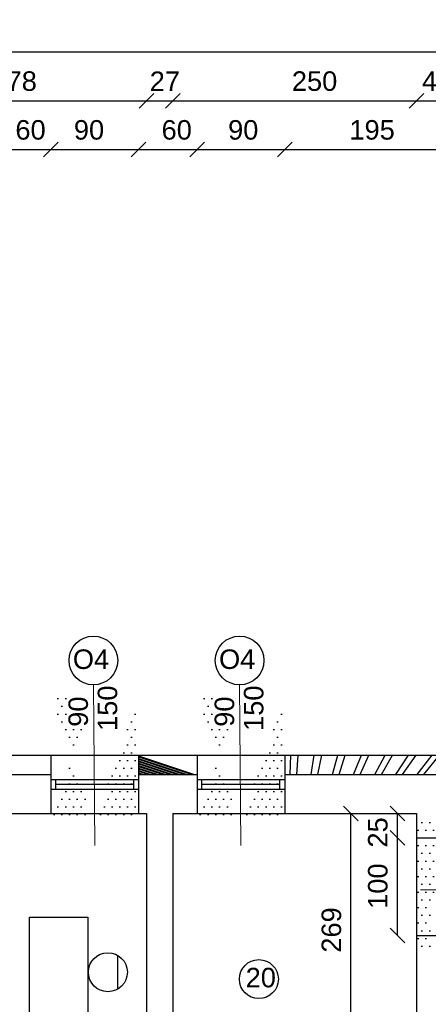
# Model space of a CAD drawing. Header units: millimetres. Extents: x 6197 to 108098, y 4257 to 29730.
# Tile 34 of 148: x 18827 to 19247, y 11500 to 12510. Entities that reach past the tile are written whole.
import ezdxf

# ---------------------------------------------------------------- set-up
doc = ezdxf.new("R2010")
doc.units = ezdxf.units.MM
doc.layers.add('R-TAB', color=1, linetype='Continuous')
doc.styles.get("Standard").update_dxf_attribs({"font": 'arial.ttf'})
doc.dimstyles.new('ISO-25', dxfattribs={"dimtxt": 2.5, "dimasz": 2.5, "dimexe": 1.25, "dimexo": 0.625, "dimtad": 1, "dimtxsty": 'Standard', "dimcen": 2.5, "dimadec": 0, "dimazin": 0, "dimtfac": 1, "dimtmove": 0, "dimatfit": 3, "dimfxl": 1, "dimarcsym": 0})

# ---------------------------------------------------------------- blocks, each defined once
blk = doc.blocks.new('_Oblique')
at = {"color": 0, "linetype": 'ByBlock', "lineweight": -2}
blk.add_line((-0.5, -0.5), (0.5, 0.5), dxfattribs=at)
blk = doc.blocks.new('*D512')
at = {"color": 0, "lineweight": -2, "transparency": 16777216}
blk.add_line((19234.33067422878, 12426.69434519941), (19274.33067399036, 12426.69434519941), dxfattribs=at)
at = {"layer": 'Defpoints', "color": 0, "transparency": 16777216}
for p in [(19274.33067399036, 12426.69434519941), (19274.33067399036, 11735.62654193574), (19234.33067422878, 11695.62654193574)]:
    blk.add_point(p, dxfattribs=at)
at = {"color": 0, "lineweight": -2, "transparency": 16777216, "xscale": 15, "yscale": 15, "zscale": 15, "rotation": 180}
blk.add_blockref('_Oblique', (19234.33067422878, 12426.69434519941), dxfattribs=at)
at = {"color": 0, "lineweight": -2, "transparency": 16777216, "xscale": 15, "yscale": 15, "zscale": 15}
blk.add_blockref('_Oblique', (19274.33067399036, 12426.69434519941), dxfattribs=at)
at = {"color": 0, "transparency": 16777216, "insert": (19255.56025653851, 12446.68434389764), "char_height": 20, "attachment_point": 5}
blk.add_mtext('40', dxfattribs=at)
blk = doc.blocks.new('*D513')
at = {"color": 0, "lineweight": -2, "transparency": 16777216}
blk.add_line((18984.33067756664, 12426.69434519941), (19234.33067422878, 12426.69434519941), dxfattribs=at)
at = {"layer": 'Defpoints', "color": 0, "transparency": 16777216}
for p in [(19234.33067422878, 12426.69434519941), (18984.33067756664, 11695.62654181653), (19234.33067422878, 11695.62654193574)]:
    blk.add_point(p, dxfattribs=at)
at = {"color": 0, "lineweight": -2, "transparency": 16777216, "xscale": 15, "yscale": 15, "zscale": 15, "rotation": 180}
blk.add_blockref('_Oblique', (18984.33067756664, 12426.69434519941), dxfattribs=at)
at = {"color": 0, "lineweight": -2, "transparency": 16777216, "xscale": 15, "yscale": 15, "zscale": 15}
blk.add_blockref('_Oblique', (19234.33067422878, 12426.69434519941), dxfattribs=at)
at = {"color": 0, "transparency": 16777216, "insert": (19129.8781898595, 12446.68434389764), "char_height": 20, "attachment_point": 5}
blk.add_mtext('250', dxfattribs=at)
blk = doc.blocks.new('*D514')
at = {"color": 0, "lineweight": -2, "transparency": 16777216}
blk.add_line((18957.3306718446, 12426.69434519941), (18984.33067756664, 12426.69434519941), dxfattribs=at)
at = {"layer": 'Defpoints', "color": 0, "transparency": 16777216}
for p in [(18984.33067756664, 12426.69434519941), (18957.3306718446, 11695.62654122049), (18984.33067756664, 11695.62654193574)]:
    blk.add_point(p, dxfattribs=at)
at = {"color": 0, "lineweight": -2, "transparency": 16777216, "xscale": 15, "yscale": 15, "zscale": 15, "rotation": 180}
blk.add_blockref('_Oblique', (18957.3306718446, 12426.69434519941), dxfattribs=at)
at = {"color": 0, "lineweight": -2, "transparency": 16777216, "xscale": 15, "yscale": 15, "zscale": 15}
blk.add_blockref('_Oblique', (18984.33067756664, 12426.69434519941), dxfattribs=at)
at = {"color": 0, "transparency": 16777216, "insert": (18976.24528079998, 12446.68434389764), "char_height": 20, "attachment_point": 5}
blk.add_mtext('27', dxfattribs=at)
blk = doc.blocks.new('*D519')
at = {"color": 0, "lineweight": -2, "transparency": 16777216}
blk.add_line((17412.33067375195, 12476.69434519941), (19294.33067399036, 12476.69434519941), dxfattribs=at)
at = {"layer": 'Defpoints', "color": 0, "transparency": 16777216}
for p in [(19294.33067399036, 12476.69434519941), (17412.33067375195, 11755.62654205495), (19294.33067399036, 11755.62654205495)]:
    blk.add_point(p, dxfattribs=at)
at = {"color": 0, "lineweight": -2, "transparency": 16777216, "xscale": 15, "yscale": 15, "zscale": 15, "rotation": 180}
blk.add_blockref('_Oblique', (17412.33067375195, 12476.69434519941), dxfattribs=at)
at = {"color": 0, "lineweight": -2, "transparency": 16777216, "xscale": 15, "yscale": 15, "zscale": 15}
blk.add_blockref('_Oblique', (19294.33067399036, 12476.69434519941), dxfattribs=at)
at = {"color": 0, "transparency": 16777216, "insert": (18436.47945505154, 12496.68434389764), "char_height": 20, "attachment_point": 5}
blk.add_mtext('1882', dxfattribs=at)
blk = doc.blocks.new('*D575')
at = {"color": 0, "lineweight": -2, "transparency": 16777216}
blk.add_line((18799.33067399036, 12376.69434519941), (18859.33067399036, 12376.69434519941), dxfattribs=at)
at = {"layer": 'Defpoints', "color": 0, "transparency": 16777216}
for p in [(18859.33067399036, 12376.69434519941), (18799.33067399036, 11755.62654241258), (18859.33067399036, 11755.62654205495)]:
    blk.add_point(p, dxfattribs=at)
at = {"color": 0, "lineweight": -2, "transparency": 16777216, "xscale": 15, "yscale": 15, "zscale": 15, "rotation": 180}
blk.add_blockref('_Oblique', (18799.33067399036, 12376.69434519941), dxfattribs=at)
at = {"color": 0, "lineweight": -2, "transparency": 16777216, "xscale": 15, "yscale": 15, "zscale": 15}
blk.add_blockref('_Oblique', (18859.33067399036, 12376.69434519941), dxfattribs=at)
at = {"color": 0, "transparency": 16777216, "insert": (18838.41488867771, 12396.68434389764), "char_height": 20, "attachment_point": 5}
blk.add_mtext('60', dxfattribs=at)
blk = doc.blocks.new('*D576')
at = {"color": 0, "lineweight": -2, "transparency": 16777216}
blk.add_line((18859.33067399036, 12376.69434519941), (18949.33067399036, 12376.69434519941), dxfattribs=at)
at = {"layer": 'Defpoints', "color": 0, "transparency": 16777216}
for p in [(18949.33067399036, 12376.69434519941), (18859.33067399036, 11755.62654205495), (18949.33067399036, 11755.62654205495)]:
    blk.add_point(p, dxfattribs=at)
at = {"color": 0, "lineweight": -2, "transparency": 16777216, "xscale": 15, "yscale": 15, "zscale": 15, "rotation": 180}
blk.add_blockref('_Oblique', (18859.33067399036, 12376.69434519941), dxfattribs=at)
at = {"color": 0, "lineweight": -2, "transparency": 16777216, "xscale": 15, "yscale": 15, "zscale": 15}
blk.add_blockref('_Oblique', (18949.33067399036, 12376.69434519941), dxfattribs=at)
at = {"color": 0, "transparency": 16777216, "insert": (18898.41488867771, 12396.68434389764), "char_height": 20, "attachment_point": 5}
blk.add_mtext('90', dxfattribs=at)
blk = doc.blocks.new('*D577')
at = {"color": 0, "lineweight": -2, "transparency": 16777216}
blk.add_line((18949.33067399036, 12376.69434519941), (19009.33067399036, 12376.69434519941), dxfattribs=at)
at = {"layer": 'Defpoints', "color": 0, "transparency": 16777216}
for p in [(19009.33067399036, 12376.69434519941), (18949.33067399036, 11755.62654205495), (19009.33067399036, 11755.62654181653)]:
    blk.add_point(p, dxfattribs=at)
at = {"color": 0, "lineweight": -2, "transparency": 16777216, "xscale": 15, "yscale": 15, "zscale": 15, "rotation": 180}
blk.add_blockref('_Oblique', (18949.33067399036, 12376.69434519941), dxfattribs=at)
at = {"color": 0, "lineweight": -2, "transparency": 16777216, "xscale": 15, "yscale": 15, "zscale": 15}
blk.add_blockref('_Oblique', (19009.33067399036, 12376.69434519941), dxfattribs=at)
at = {"color": 0, "transparency": 16777216, "insert": (18988.41488867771, 12396.68434389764), "char_height": 20, "attachment_point": 5}
blk.add_mtext('60', dxfattribs=at)
blk = doc.blocks.new('*D578')
at = {"color": 0, "lineweight": -2, "transparency": 16777216}
blk.add_line((19009.33067399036, 12376.69434519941), (19099.33067422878, 12376.69434519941), dxfattribs=at)
at = {"layer": 'Defpoints', "color": 0, "transparency": 16777216}
for p in [(19099.33067422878, 12376.69434519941), (19009.33067399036, 11755.62654181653), (19099.33067422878, 11755.62654169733)]:
    blk.add_point(p, dxfattribs=at)
at = {"color": 0, "lineweight": -2, "transparency": 16777216, "xscale": 15, "yscale": 15, "zscale": 15, "rotation": 180}
blk.add_blockref('_Oblique', (19009.33067399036, 12376.69434519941), dxfattribs=at)
at = {"color": 0, "lineweight": -2, "transparency": 16777216, "xscale": 15, "yscale": 15, "zscale": 15}
blk.add_blockref('_Oblique', (19099.33067422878, 12376.69434519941), dxfattribs=at)
at = {"color": 0, "transparency": 16777216, "insert": (19056.65962987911, 12396.68434389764), "char_height": 20, "attachment_point": 5}
blk.add_mtext('90', dxfattribs=at)
blk = doc.blocks.new('*D579')
at = {"color": 0, "lineweight": -2, "transparency": 16777216}
blk.add_line((19099.33067422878, 12376.69434519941), (19294.33067399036, 12376.69434519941), dxfattribs=at)
at = {"layer": 'Defpoints', "color": 0, "transparency": 16777216}
for p in [(19294.33067399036, 12376.69434519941), (19099.33067422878, 11755.62654193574), (19294.33067399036, 11755.62654205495)]:
    blk.add_point(p, dxfattribs=at)
at = {"color": 0, "lineweight": -2, "transparency": 16777216, "xscale": 15, "yscale": 15, "zscale": 15, "rotation": 180}
blk.add_blockref('_Oblique', (19099.33067422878, 12376.69434519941), dxfattribs=at)
at = {"color": 0, "lineweight": -2, "transparency": 16777216, "xscale": 15, "yscale": 15, "zscale": 15}
blk.add_blockref('_Oblique', (19294.33067399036, 12376.69434519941), dxfattribs=at)
at = {"color": 0, "transparency": 16777216, "insert": (19188.89662652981, 12396.68434389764), "char_height": 20, "attachment_point": 5}
blk.add_mtext('195', dxfattribs=at)
blk = doc.blocks.new('*D584')
at = {"color": 0, "lineweight": -2, "transparency": 16777216}
blk.add_line((18679.3306744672, 12426.69434519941), (18957.3306718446, 12426.69434519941), dxfattribs=at)
at = {"layer": 'Defpoints', "color": 0, "transparency": 16777216}
for p in [(18957.3306718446, 12426.69434519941), (18679.3306744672, 11695.62654217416), (18957.3306718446, 11695.62654169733)]:
    blk.add_point(p, dxfattribs=at)
at = {"color": 0, "lineweight": -2, "transparency": 16777216, "xscale": 15, "yscale": 15, "zscale": 15, "rotation": 180}
blk.add_blockref('_Oblique', (18679.3306744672, 12426.69434519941), dxfattribs=at)
at = {"color": 0, "lineweight": -2, "transparency": 16777216, "xscale": 15, "yscale": 15, "zscale": 15}
blk.add_blockref('_Oblique', (18957.3306718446, 12426.69434519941), dxfattribs=at)
at = {"color": 0, "transparency": 16777216, "insert": (18821.60379940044, 12446.68434389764), "char_height": 20, "attachment_point": 5}
blk.add_mtext('278', dxfattribs=at)
blk = doc.blocks.new('*D772')
at = {"color": 0, "lineweight": -2, "transparency": 16777216}
blk.add_line((19167.21357327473, 11426.62654205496), (19167.21357327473, 11695.62654193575), dxfattribs=at)
at = {"layer": 'Defpoints', "color": 0, "transparency": 16777216}
for p in [(18984.33067756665, 11695.62654193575), (19167.21357327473, 11695.62654193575), (19081.42026930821, 11426.62654205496)]:
    blk.add_point(p, dxfattribs=at)
at = {"color": 0, "lineweight": -2, "transparency": 16777216, "xscale": 15, "yscale": 15, "zscale": 15}
for p, rotation in [((19167.21357327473, 11695.62654193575), 90), ((19167.21357327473, 11426.62654205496), 270)]:
    blk.add_blockref('_Oblique', p, dxfattribs=dict(at, rotation=rotation))
at = {"color": 0, "transparency": 16777216, "insert": (19147.22355299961, 11576.22631558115), "char_height": 20, "attachment_point": 5, "rotation": 90}
blk.add_mtext('269', dxfattribs=at)
blk = doc.blocks.new('*D773')
at = {"color": 0, "lineweight": -2, "transparency": 16777216}
blk.add_line((19214.81632667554, 11670.62654193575), (19214.81632667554, 11695.62654193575), dxfattribs=at)
at = {"layer": 'Defpoints', "color": 0, "transparency": 16777216}
for p in [(19214.81632667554, 11695.62654193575), (19234.33067399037, 11695.62654193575), (19234.33067399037, 11670.62654193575)]:
    blk.add_point(p, dxfattribs=at)
at = {"color": 0, "lineweight": -2, "transparency": 16777216, "xscale": 15, "yscale": 15, "zscale": 15}
for p, rotation in [((19214.81632667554, 11695.62654193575), 90), ((19214.81632667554, 11670.62654193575), 270)]:
    blk.add_blockref('_Oblique', p, dxfattribs=dict(at, rotation=rotation))
at = {"color": 0, "transparency": 16777216, "insert": (19194.82630401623, 11676.27417274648), "char_height": 20, "attachment_point": 5, "rotation": 90}
blk.add_mtext('25', dxfattribs=at)
blk = doc.blocks.new('*D774')
at = {"color": 0, "lineweight": -2, "transparency": 16777216}
blk.add_line((19214.81632810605, 11570.62654193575), (19214.81632810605, 11670.62654241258), dxfattribs=at)
at = {"layer": 'Defpoints', "color": 0, "transparency": 16777216}
for p in [(19214.81632810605, 11670.62654241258), (19234.33067351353, 11670.62654241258), (19234.33067351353, 11570.62654193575)]:
    blk.add_point(p, dxfattribs=at)
at = {"color": 0, "lineweight": -2, "transparency": 16777216, "xscale": 15, "yscale": 15, "zscale": 15}
for p, rotation in [((19214.81632810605, 11670.62654241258), 90), ((19214.81632810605, 11570.62654193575), 270)]:
    blk.add_blockref('_Oblique', p, dxfattribs=dict(at, rotation=rotation))
at = {"color": 0, "transparency": 16777216, "insert": (19194.82630353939, 11621.17814072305), "char_height": 20, "attachment_point": 5, "rotation": 90}
blk.add_mtext('100', dxfattribs=at)

msp = doc.modelspace()

# ---------------------------------------------------------------- hatches: boundary and pattern name
h = msp.add_hatch()
h.set_pattern_fill('ANSI37', color=256, scale=5)
h.set_pattern_definition([(45, (-1177844323.7111, -935728472.6591815), (-11.22532015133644, 11.22532015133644), []), (135, (-1177844323.7111, -935728472.6591815), (-11.22532015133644, -11.22532015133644), [])])
h.paths.add_polyline_path([(17748.33067399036, 11755.62654181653), (17688.33067399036, 11755.62654193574), (17688.33067399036, 11735.62654205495), (17748.33067399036, 11735.62654205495)])
h.paths.add_polyline_path([(17898.33067399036, 11755.62654205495), (17838.33067399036, 11755.62654193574), (17838.33067399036, 11735.62654205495), (17898.33067399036, 11735.62654217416)])
h.paths.add_polyline_path([(18204.33067399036, 11755.62654205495), (18006.33067399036, 11755.62654205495), (18006.33067399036, 11735.62654217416), (18204.33067399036, 11735.62654193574)])
h.paths.add_polyline_path([(18404.33067399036, 11755.62654193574), (18294.33067399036, 11755.62654205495), (18294.33067399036, 11735.62654193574), (18404.33067399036, 11735.62654181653)])
h.paths.add_polyline_path([(18709.33067399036, 11755.62654193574), (18494.33067399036, 11755.62654193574), (18494.33067399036, 11735.62654181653), (18709.33067399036, 11735.62654181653)])
h.paths.add_polyline_path([(18859.33067399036, 11755.62654193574), (18799.33067399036, 11755.62654193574), (18799.33067399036, 11735.62654193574), (18859.33067399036, 11735.62654193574)])
h.paths.add_polyline_path([(19009.33067399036, 11755.62654193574), (18949.33067399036, 11755.62654193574), (18949.33067399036, 11735.62654193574), (19009.33067399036, 11735.62654181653)])
h.paths.add_polyline_path([(19294.33067399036, 11755.62654205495), (19099.33067399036, 11755.62654193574), (19099.33067399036, 11735.62654181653), (19274.33067399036, 11735.62654193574), (19274.33067399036, 11670.62654193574), (19294.33067399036, 11670.62654193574)])
h = msp.add_hatch()
h.set_pattern_fill('DOTS', color=256, scale=5)
h.set_pattern_definition([(0, (-1177847102.249857, -935728472.6591812), (3.96875, 7.9375), [0, -7.9375])])
h.paths.add_polyline_path([(18949.33067399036, 11755.62654205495), (18903.53976136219, 11755.62654205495), (18903.75279551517, 11730.62654181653), (18949.33067399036, 11730.62654181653)])
h.paths.add_polyline_path([(18949.33067399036, 11720.62654181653), (18903.83800941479, 11720.62654181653), (18904.05104356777, 11695.62654181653), (18949.33067399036, 11695.62654181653)])
h.paths.add_polyline_path([(18903.83800941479, 11720.62654181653), (18859.33067399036, 11720.62654181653), (18859.33067399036, 11695.62654181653), (18904.05104356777, 11695.62654181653)])
h.paths.add_polyline_path([(18903.53976136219, 11755.62654205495), (18859.33067399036, 11755.62654205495), (18859.33067399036, 11730.62654181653), (18903.75279551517, 11730.62654181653)])
h = msp.add_hatch()
h.set_pattern_fill('DOTS', color=256, scale=5)
h.set_pattern_definition([(0, (-1177846952.249857, -935728472.6591815), (3.96875, 7.9375), [0, -7.9375])])
h.paths.add_polyline_path([(19099.33067399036, 11755.62654181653), (19053.53976136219, 11755.62654181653), (19053.75279551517, 11730.62654157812), (19099.33067399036, 11730.62654157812)])
h.paths.add_polyline_path([(19099.33067399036, 11720.62654157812), (19053.83800941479, 11720.62654157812), (19054.05104356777, 11695.62654157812), (19099.33067399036, 11695.62654157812)])
h.paths.add_polyline_path([(19053.83800941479, 11720.62654157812), (19009.33067399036, 11720.62654157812), (19009.33067399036, 11695.62654157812), (19054.05104356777, 11695.62654157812)])
h.paths.add_polyline_path([(19053.53976136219, 11755.62654181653), (19009.33067399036, 11755.62654181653), (19009.33067399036, 11730.62654157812), (19053.75279551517, 11730.62654157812)])
h = msp.add_hatch()
h.set_pattern_fill('DOTS', color=256, scale=5)
h.set_pattern_definition([(0, (-1177844323.7111, -935728472.6591815), (3.96875, 7.9375), [0, -7.9375])])
h.paths.add_polyline_path([(19274.33067399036, 11670.62654193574), (19234.33067399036, 11670.62654193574), (19234.33067399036, 11570.62654193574), (19251.33067399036, 11570.62654193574), (19251.33067399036, 11573.12654193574), (19254.33067399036, 11573.12654193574), (19254.33067399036, 11578.12654193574), (19274.33067399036, 11578.12654193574)])

# ---------------------------------------------------------------- linework, layer by layer
at = {"lineweight": 20}
for p, q in [((18902.92642074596, 11827.60327466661), (18904.33067399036, 11662.81136175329)), ((19052.92642074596, 11827.6032745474), (19054.33067399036, 11662.81136163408)), ((19238.56285744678, 11617.28277071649), (19365.52865367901, 11617.28277071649))]:
    msp.add_line(p, q, dxfattribs=at)
at = {"lineweight": 30}
for p, q in [((18799.33067399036, 11755.62654193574), (18859.33067399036, 11755.62654193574)), ((18859.33067399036, 11755.62654205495), (18859.33067399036, 11695.62654181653)), ((18949.33067399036, 11755.62654193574), (19009.33067399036, 11755.62654193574)), ((18949.33067399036, 11755.62654205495), (18949.33067399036, 11695.62654181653)), ((19009.33067399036, 11755.62654205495), (19009.33067399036, 11695.62654181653)), ((19099.33067399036, 11755.62654193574), (19294.33067399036, 11755.62654205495)), ((19099.33067399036, 11755.62654205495), (19099.33067399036, 11695.62654181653)), ((18799.33067399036, 11735.62654193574), (18859.33067422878, 11735.62654193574)), ((18949.33067399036, 11735.62654193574), (19009.33067399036, 11735.62654181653)), ((19099.33067399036, 11735.62654181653), (19274.33067399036, 11735.62654193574)), ((18799.33067422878, 11695.62654193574), (18859.33067422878, 11695.62654205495)), ((18949.33067399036, 11695.62654205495), (18957.33067399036, 11695.62654193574)), ((18957.33067399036, 11695.62654193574), (18957.33067399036, 11145.62654193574)), ((18984.33067399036, 11695.62654193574), (19009.33067399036, 11695.62654181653)), ((18984.33067399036, 11695.62654193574), (18984.33067399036, 11145.62654193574)), ((19099.33067399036, 11695.62654181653), (19234.33067399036, 11695.62654193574)), ((19234.33067399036, 11695.62654193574), (19234.33067422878, 11145.62654181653)), ((19234.33067399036, 11670.62654193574), (19294.33067399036, 11670.62654193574)), ((19234.33067399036, 11570.62654193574), (19294.33067399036, 11570.62654193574))]:
    msp.add_line(p, q, dxfattribs=at)
for p, q in [((18859.33067399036, 11755.62654193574), (18949.33067399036, 11755.62654193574)), ((19009.33067399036, 11755.62654181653), (19099.33067399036, 11755.62654181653)), ((18859.33067399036, 11730.62654169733), (18949.33067399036, 11730.62654169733)), ((18864.33067399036, 11720.62654169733), (18864.33067399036, 11730.62654169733)), ((18864.33067399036, 11725.62654169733), (18944.33067399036, 11725.62654169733)), ((18944.33067399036, 11720.62654169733), (18944.33067399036, 11730.62654169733)), ((19009.33067399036, 11730.62654157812), (19099.33067399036, 11730.62654157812)), ((19014.33067399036, 11720.62654157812), (19014.33067399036, 11730.62654157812)), ((19014.33067399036, 11725.62654157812), (19094.33067399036, 11725.62654157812)), ((19094.33067399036, 11720.62654157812), (19094.33067399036, 11730.62654157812)), ((18859.33067399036, 11720.62654169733), (18949.33067399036, 11720.62654169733)), ((18859.33067399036, 11720.62654169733), (18864.33067399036, 11720.62654169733)), ((19009.33067399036, 11720.62654157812), (19099.33067399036, 11720.62654157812)), ((19009.33067399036, 11720.62654157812), (19014.33067399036, 11720.62654157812)), ((18859.33067399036, 11695.62654169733), (18949.33067399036, 11695.62654169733)), ((19009.33067399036, 11695.62654157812), (19099.33067399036, 11695.62654157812)), ((19234.33067399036, 11695.62654193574), (19234.33067399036, 11670.62654193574)), ((18837.20340901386, 11479.29259451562), (18837.20340901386, 11589.29259451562)), ((18837.20340901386, 11589.29259451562), (18897.20340901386, 11589.29259451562)), ((18897.20340901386, 11589.29259451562), (18897.20340901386, 11479.29259451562)), ((18928.09459453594, 11515.80136378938), (18928.09459453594, 11550.03077610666))]:
    msp.add_line(p, q)
for centre, radius in [((18902.92642074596, 11852.60327466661), 25), ((19052.92642074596, 11852.6032745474), 25), ((18917.7463179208, 11532.91606982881), 20), ((19072.71973687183, 11525.7939519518), 20)]:
    msp.add_circle(centre, radius)

# ---------------------------------------------------------------- texts
for s, width, insert, char_height, attachment_point in [('\\pi137.23041;PROJEKTOWANE WEJŚCIE', 600.8919314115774, (17662.11193519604, 12182.49113484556), 18, 1), ('\\pi3.60558;Wycieraczka zewnętrzna np. typu TOKYO/STAMATS \\P\\pi56.79522;o wym. 60/100 cm wpuszczona w posadzkę', 600.8919314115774, (18125.98408680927, 12115.98449417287), 18, 1), ('\\A1;\\pi44.6388;POWIERZCHNIA\\P\\pi160.09156;M{\\H0.7x;\\S2^ ;}', 358.2748756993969, (16493.27391105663, 12106.31923552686), 25, 1), ('O4', 68.36028754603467, (18919.09820300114, 11863.95526977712), 20, 3), ('O4', 68.36028754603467, (19069.09820300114, 11863.95526965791), 20, 3), ('20', 68.36028754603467, (19059.13925629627, 11537.41784521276), 20, 1)]:
    msp.add_mtext_dynamic_manual_height_columns(s, width=width, gutter_width=12.5, heights=[0], dxfattribs=dict(insert=insert, char_height=char_height, attachment_point=attachment_point))
at = {"lineweight": 20, "char_height": 20, "attachment_point": 1, "rotation": 89.99999999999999}
for s, insert in [('150', (18907.33730298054, 11780.33900579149)), ('150', (19057.33730298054, 11780.33900567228)), ('\\pt0;90', (18877.32784133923, 11784.59407588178)), ('\\pt0;90', (19027.32784133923, 11784.59407576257))]:
    msp.add_mtext_dynamic_manual_height_columns(s, width=37.211574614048, gutter_width=12.5, heights=[0], dxfattribs=dict(at, insert=insert))
at = {"layer": 'R-TAB', "color": 0, "ltscale": 24, "insert": (8054.142809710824, 11524.5361082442), "char_height": 30, "width": 2065.84350681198, "attachment_point": 1}
msp.add_mtext('\\pi772.57046;ELEWACJA POŁUDNIOWA', dxfattribs=at)

# ---------------------------------------------------------------- dimensions: what is measured, and where the dimension line sits
for base, p1, p2, picture, middle in [((19294.33067399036, 12476.69434519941), (17412.33067375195, 11755.62654205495), (19294.33067399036, 11755.62654205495), '*D519', (18436.47945505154, 12496.68434389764)), ((18957.3306718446, 12426.69434519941), (18679.3306744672, 11695.62654217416), (18957.3306718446, 11695.62654169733), '*D584', (18821.60379940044, 12446.68434389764)), ((18984.33067756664, 12426.69434519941), (18957.3306718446, 11695.62654122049), (18984.33067756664, 11695.62654193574), '*D514', (18976.24528079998, 12446.68434389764)), ((19234.33067422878, 12426.69434519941), (18984.33067756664, 11695.62654181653), (19234.33067422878, 11695.62654193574), '*D513', (19129.8781898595, 12446.68434389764)), ((19274.33067399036, 12426.69434519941), (19234.33067422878, 11695.62654193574), (19274.33067399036, 11735.62654193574), '*D512', (19255.56025653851, 12446.68434389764)), ((18859.33067399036, 12376.69434519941), (18799.33067399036, 11755.62654241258), (18859.33067399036, 11755.62654205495), '*D575', (18838.41488867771, 12396.68434389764)), ((18949.33067399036, 12376.69434519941), (18859.33067399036, 11755.62654205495), (18949.33067399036, 11755.62654205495), '*D576', (18898.41488867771, 12396.68434389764)), ((19009.33067399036, 12376.69434519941), (18949.33067399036, 11755.62654205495), (19009.33067399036, 11755.62654181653), '*D577', (18988.41488867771, 12396.68434389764)), ((19099.33067422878, 12376.69434519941), (19009.33067399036, 11755.62654181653), (19099.33067422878, 11755.62654169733), '*D578', (19056.65962987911, 12396.68434389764)), ((19294.33067399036, 12376.69434519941), (19099.33067422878, 11755.62654193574), (19294.33067399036, 11755.62654205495), '*D579', (19188.89662652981, 12396.68434389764))]:
    dim = msp.add_linear_dim(base=base, p1=p1, p2=p2, dimstyle='ISO-25', override={"dimtxt": 20, "dimasz": 15, "dimblk1": 'Oblique', "dimblk2": 'Oblique', "dimsah": 1, "dimse1": 1, "dimse2": 1, "dimtmove": 2})
    dim.commit()
    dim.dimension.update_dxf_attribs({"geometry": picture, "text_midpoint": middle, "dimtype": 160})
for base, p1, p2, picture, middle in [((19167.21357327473, 11695.62654193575), (19081.4202693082, 11426.62654205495), (18984.33067756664, 11695.62654193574), '*D772', (19147.22355299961, 11576.22631558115)), ((19214.81632667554, 11695.62654193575), (19234.33067399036, 11670.62654193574), (19234.33067399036, 11695.62654193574), '*D773', (19194.82630401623, 11676.27417274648)), ((19214.81632810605, 11670.62654241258), (19234.33067351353, 11570.62654193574), (19234.33067351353, 11670.62654241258), '*D774', (19194.82630353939, 11621.17814072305))]:
    dim = msp.add_linear_dim(base=base, p1=p1, p2=p2, angle=90, dimstyle='ISO-25', override={"dimtxt": 20, "dimasz": 15, "dimblk1": 'Oblique', "dimblk2": 'Oblique', "dimsah": 1, "dimse1": 1, "dimse2": 1, "dimtmove": 2})
    dim.commit()
    dim.dimension.update_dxf_attribs({"geometry": picture, "text_midpoint": middle, "dimtype": 160})

doc.saveas('drawing.dxf')
